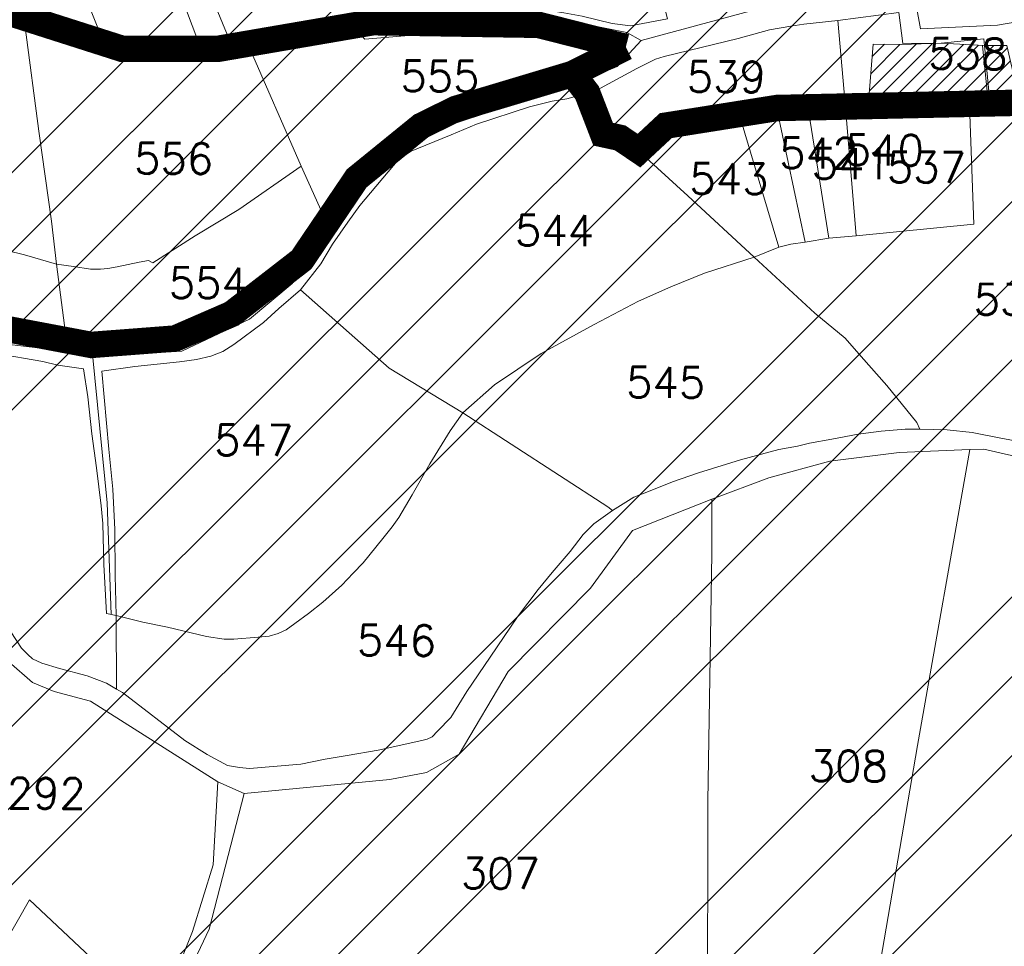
# Model space of a CAD drawing. Header units: metres. Extents: x 578835 to 593571, y 248557 to 255108.
# Tile 36 of 251: x 581075 to 581186, y 252147 to 252252. Entities that reach past the tile are written whole.
import ezdxf

# ---------------------------------------------------------------- set-up
doc = ezdxf.new("R2010")
doc.units = ezdxf.units.M
doc.linetypes.add('CACHEX2', pattern=[0.75, 0.5, -0.25])
doc.linetypes.add('SOLID_LINE', pattern=[0])
for name, color, linetype, lineweight in [('Cad-BATIMENT_BATI_PRIVE12', 7, 'SOLID_LINE', 0), ('Cad-BATIMENT_BATI_PRIVE12_HACH', 7, 'SOLID_LINE', 0), ('Cad-HYDROGRAPHI_COURS_D_EAU28', 5, 'SOLID_LINE', 0), ('Cad-PARCELLAIRE_PARCELLE1', 250, 'SOLID_LINE', 0), ('Cad-RESEAU_ROUT_AXE_DE_VOIE26', 255, 'SOLID_LINE', 0), ('Cad-RESEAU_ROUT_LIMITE_DE_VOIE_P23', 8, 'SOLID_LINE', 0), ('Cad-TOPONYMIE_NUMERO_DE_PARCELL182', 250, 'SOLID_LINE', 0), ('PLU', 7, 'CACHEX2', 5), ('PPRIF - contour', 10, 'Continuous', 9)]:
    doc.layers.add(name, color=color, linetype=linetype, lineweight=lineweight)
doc.styles.add('TEXTSTYLE_45_11', font='txt.shx', dxfattribs={"oblique": 50})

msp = doc.modelspace()

# ---------------------------------------------------------------- hatches: boundary and pattern name
at = {"layer": 'Cad-BATIMENT_BATI_PRIVE12_HACH', "ltscale": 0.4}
h = msp.add_hatch(dxfattribs=at)
h.set_pattern_fill('ANSI31', color=256, scale=0.4, style=0)
h.paths.add_polyline_path([(581184.58, 252243.11), (581184, 252249.07), (581179.11, 252249.34), (581174.59, 252249.19), (581171.37, 252249.25), (581170.85, 252242.64), (581182.28, 252242.91)])
h = msp.add_hatch(dxfattribs=at)
h.set_pattern_fill('ANSI31', color=256, scale=0.4, style=0)
h.paths.add_polyline_path([(581184, 252249.07), (581184.51, 252243.88), (581187.71, 252244.03), (581186.55, 252249.07)])
h = msp.add_hatch(dxfattribs=at)
h.set_pattern_fill('ANSI31', color=256, scale=0.4, style=0)
h.paths.add_polyline_path([(581182.34, 252241.25), (581182.28, 252242.91), (581170.85, 252242.64), (581170.86, 252241.52)])
h = msp.add_hatch(dxfattribs=at)
h.set_pattern_fill('ANSI31', color=256, scale=0.4, style=0)
h.paths.add_polyline_path([(581184.16, 252241.17), (581184.17, 252243.07), (581182.28, 252242.91), (581182.34, 252241.25)])
at = {"layer": 'PPRIF - contour', "lineweight": 15}
h = msp.add_hatch(dxfattribs=at)
h.set_pattern_fill('ANSI34', color=30, scale=2, style=0)
h.paths.add_polyline_path([(583168.56, 249236.59), (583178.02, 249273.37), (583184.15, 249314.36), (583186.86, 249348.54), (583183.82, 249412.65), (583188.31, 249497.75), (583209.56, 249638.59), (583209.57, 249654.16), (583202.87, 249764.69), (583181.22, 249772.54), (583212.18, 249841.81), (583235.33, 249974.64), (583193.51, 249985.09), (583186.04, 250045.54), (583188.28, 250067.18), (583195.8, 250078.07), (583245.78, 250078.37), (583251.01, 250132.85), (583194.25, 250138.82), (583209.94, 250168.32), (583209.19, 250188.47), (583208.21, 250203.8), (583217.43, 250267.61), (583213.64, 250277.41), (583256.98, 250284.74), (583262.34, 250350.34), (583266.18, 250436.39), (583274.5, 250436.7), (583214.43, 250499.33), (583184.56, 250537.39), (583218.91, 250547.09), (583241.07, 250552.07), (583269.68, 250547.09), (583271.18, 250569.48), (583274.91, 250580.67), (583286.48, 250597.77), (583293.66, 250716.62), (583278.73, 250731.44), (583193.67, 250750.25), (583156.78, 250759.28), (583135.71, 250831.5), (583141.39, 250856.49), (583145.69, 250864.01), (583161.1, 250891.6), (583169.34, 250905.21), (583172.57, 250920.26), (583171.49, 250936.38), (583169.31, 250950.6), (583181.85, 251003.26), (583206.95, 251084.03), (583216.62, 251114.12), (583232.39, 251161.77), (583245.29, 251209.41), (583234.54, 251210.94), (583234.1, 251288.09), (583244.66, 251288.39), (583237.9, 251328.73), (583229.54, 251356.01), (583200.13, 251357.42), (583190.46, 251371.39), (583189.74, 251379.63), (583190.1, 251406.14), (583244.22, 251415.82), (583256.04, 251419.04), (583270.74, 251430.86), (583295.47, 251440.89), (583325.21, 251451.64), (583340.94, 251464.43), (583366, 251457.91), (583398.59, 251444.88), (583422.15, 251436.37), (583417.63, 251462.92), (583418.14, 251495.99), (583409.11, 251546.1), (583400.09, 251585.18), (583359.99, 251579.17), (583344.95, 251609.23), (583333.92, 251624.76), (583325.9, 251633.28), (583319.39, 251648.31), (583296.33, 251649.31), (583292.32, 251666.85), (583282.01, 251764.42), (583240.65, 251790.03), (583212.78, 251805.76), (583221.32, 251831.82), (583251.44, 251830.48), (583273.02, 251828.23), (583262.67, 251903.93), (583199.69, 251895.44), (583192.95, 251945.32), (583256.33, 251954.31), (583243.74, 252050.47), (583214.52, 252068.27), (583208.68, 252073.66), (583201.93, 252137.92), (583178.11, 252135.22), (583183.95, 252176.12), (583226.69, 252181.65), (583216.8, 252253.1), (583210.96, 252307.92), (583193.36, 252422.33), (583178.97, 252519.84), (583167.73, 252607.66), (583178.52, 252614.4), (583188.29, 252625.39), (583184.93, 252642.05), (583192.13, 252639.75), (583210.89, 252641.9), (583205.05, 252676.95), (583200.1, 252708.47), (583205.05, 252708.02), (583194.96, 252797.38), (583191.02, 252799.28), (583173.51, 252800.6), (583168.08, 252797.59), (583165.67, 252793.82), (583165.69, 252787.69), (583073.05, 252815.41), (583065.66, 252814.13), (583065.94, 252812.7), (583046.85, 252808.33), (583047.04, 252816.04), (582997.15, 252812.42), (582995.86, 252782.45), (582980.16, 252787.72), (582949.89, 252804.92), (582947.27, 252800.69), (582935.19, 252777.61), (582924.38, 252768.8), (582917.32, 252760.63), (582910.91, 252748.5), (582903.76, 252736.42), (582880, 252724.86), (582817.58, 252706.15), (582782.59, 252696.37), (582747.69, 252696.56), (582653.19, 252726.32), (582583.51, 252736.7), (582547.53, 252745.89), (582391.95, 252693.83), (582342.71, 252696.56), (582258, 252701.11), (582228.89, 252730.03), (582194.3, 252754.65), (582137.15, 252749.12), (582028.37, 252701.22), (581997.03, 252701.83), (581923.09, 252643.99), (581895.44, 252653.82), (581782.97, 252699.88), (581749.17, 252724.45), (581694.48, 252730.59), (581626.87, 252779.73), (581623.69, 252832.13), (581568.99, 252867.14), (581549.94, 252902.76), (581520.9, 252875.84), (581488.95, 252861.1), (581415.1, 252871.66), (581333.97, 252861.22), (581285.87, 252845.9), (581226.26, 252859.41), (581213.27, 252848.96), (581176.79, 252829.19), (581135.62, 252832.26), (581093.83, 252851.3), (581026.18, 252865.71), (580894.22, 252859.98), (580764.18, 252821.75), (580666.25, 252837.89), (580606.97, 252807.31), (580553.37, 252825.96), (580518.38, 252831.19), (580426.24, 252844.58), (580314.78, 252864.48), (580232.54, 252861.61), (580193.34, 252877.86), (579737.68, 252731.06), (579339.29, 252594.91), (579467.34, 252529.95), (579492.26, 252526.53), (579537.88, 252506.87), (579628.29, 252501.98), (579673.34, 252488.27), (579756.55, 252421.24), (579801.62, 252412.32), (579849.52, 252376.66), (579890.09, 252373.24), (579954.11, 252362.98), (580003.08, 252331.22), (580020.69, 252319.86), (580037.79, 252307.65), (580048.55, 252295.44), (580067.12, 252269.55), (580095.49, 252178.46), (580127.66, 252086.63), (580157.22, 252011.67), (580209.32, 251928.46), (580208.41, 251858.24), (580196.24, 251818.11), (580206.29, 251790.3), (580227.07, 251716.54), (580274.53, 251673.98), (580324.82, 251599.61), (580345.2, 251567.99), (580352.27, 251548.44), (580380.56, 251474.57), (580498.13, 251465.11), (580632.34, 251425.65), (580688.87, 251403.81), (580903, 251328.66), (581057.22, 251304.45), (581128.89, 251277.45), (581306.24, 251176.53), (581363.6, 251156.15), (581418.4, 251079.72), (581465.72, 250967.17), (581546.02, 250830.88), (581604.72, 250760.44), (581621.29, 250710.76), (581635.31, 250677.64), (581677.37, 250643.25), (581761.5, 250538.8), (581878.03, 250481.58), (581978.36, 250416.05), (582083.64, 250336.15), (582132.06, 250252.96), (582193.12, 250147.32), (582211.34, 250118.18), (582217.79, 250080.35), (582244.22, 249930.09), (582252.92, 249788.8), (582279.87, 249720.73), (582264.14, 249693.23), (582229.1, 249576.98), (582243.69, 249504.21), (582236.53, 249458.37), (582233.12, 249417.21), (582207.89, 249404.14), (582210.7, 249314.66), (582282.52, 249136.36), (582365.79, 249069.63), (582329.51, 248868.66), (582370.33, 248802.93), (582389.99, 248830.88), (582435.35, 248829.37), (582475.81, 248930.64), (582488.18, 248933.83), (582505.04, 248934.94), (582536.56, 248931.03), (582545.58, 248873.46), (582547.73, 248837.81), (582559.27, 248733.3), (582660.26, 248731.96), (582707.75, 248722.61), (582711.09, 248844.25), (582713.77, 248853.61), (582730.11, 248933.31), (582770.57, 249048.63), (582781.22, 249070.77), (582782.86, 249074.05), (582786.69, 249073.51), (582794.34, 249066.4), (582795.98, 249060.39), (582802, 249037.44), (582837.54, 249029.24), (582847.92, 249019.4), (582859.41, 249022.68), (582870.89, 249021.59), (582882.91, 249029.79), (582897.68, 249024.87), (582894.41, 249004.61), (582898.78, 248991.5), (582903.16, 248984.94), (582914.71, 248986.01), (582980.86, 249040.12), (583036.72, 249107.47), (583089.79, 249152.85), (583096.96, 249144.66), (583169.29, 249123.72), (583150.9, 249178.85), (583158.77, 249200.15)])

# ---------------------------------------------------------------- linework, layer by layer
at = {"layer": 'Cad-BATIMENT_BATI_PRIVE12'}
for points in [[(581184.58, 252243.11), (581184, 252249.07), (581179.11, 252249.34), (581174.59, 252249.19), (581171.37, 252249.25), (581170.85, 252242.64), (581170.85, 252242.64), (581182.28, 252242.91), (581184.58, 252243.11), (581184.58, 252243.11)], [(581184, 252249.07), (581184.51, 252243.88), (581187.71, 252244.03), (581186.55, 252249.07), (581184, 252249.07), (581184, 252249.07)], [(581182.34, 252241.25), (581182.28, 252242.91), (581170.85, 252242.64), (581170.85, 252242.64), (581170.86, 252241.52), (581182.34, 252241.25), (581182.34, 252241.25)], [(581184.16, 252241.17), (581184.17, 252243.07), (581182.28, 252242.91), (581182.34, 252241.25), (581184.16, 252241.17), (581184.16, 252241.17)]]:
    msp.add_lwpolyline(points, close=True, dxfattribs=at)
at = {"layer": 'Cad-HYDROGRAPHI_COURS_D_EAU28'}
for points in [[(581187.9, 252204.14), (581185.88, 252204.53), (581182.62, 252205.16), (581179.79, 252205.48), (581176.66, 252205.55), (581176.66, 252205.55), (581176.66, 252205.55), (581175.01, 252205.53), (581172.3, 252205.3), (581169.7, 252204.97), (581166.69, 252204.39), (581164.18, 252203.96), (581162.8, 252203.62), (581160.69, 252203.22), (581156.33, 252202.08), (581151.59, 252200.57), (581148.63, 252199.55), (581146.08, 252198.56), (581144.24, 252197.84), (581141.82, 252196.3), (581139.71, 252194.79), (581138.5, 252193.57), (581137.01, 252191.67), (581134.98, 252189.27), (581133.4, 252187.36), (581131.03, 252184.26), (581127.95, 252179.65), (581125.3, 252175.76), (581123.49, 252172.82), (581121.97, 252171.25), (581121.37, 252170.64), (581120.8, 252170.37), (581120.17, 252170.21), (581115.23, 252169.12), (581111.73, 252168.5), (581109.22, 252168.07), (581106.46, 252167.51), (581100.64, 252167.02), (581099.49, 252167.15), (581098.14, 252167.37), (581095.82, 252168.62), (581093.29, 252170.2), (581086.25, 252175.64), (581085.56, 252176.03), (581084.43, 252176.72), (581082.21, 252177.53), (581079.1, 252178.39), (581077.07, 252178.99), (581076.04, 252179.47), (581075.5, 252179.98), (581074.79, 252180.7), (581072.33, 252184.4)], [(581073.35, 252179.14), (581076.02, 252176.8), (581078.49, 252175.77), (581082.62, 252174.66), (581097.06, 252165.5), (581100.05, 252164.19), (581116.57, 252165.78), (581120.71, 252166.57), (581124.41, 252168.67), (581129.98, 252178.04), (581139.33, 252187.51), (581144.07, 252194.04), (581153.09, 252197.58), (581159.56, 252200.01), (581166.48, 252201.92), (581174.32, 252202.9), (581182.36, 252203.24), (581183.93, 252203.26), (581189.39, 252202.04)]]:
    msp.add_lwpolyline(points, dxfattribs=at)
msp.add_lwpolyline([(581097.06, 252165.5), (581096.52, 252156.09), (581094.19, 252148.54), (581090.15, 252138.51), (581089.39, 252136.77), (581088.05, 252133.09), (581085.75, 252116.07), (581084.72, 252113.64), (581085.72, 252112.61), (581087.52, 252118.67), (581090.47, 252134.63), (581091.33, 252138.27), (581092.76, 252141.84), (581096.06, 252148.8), (581100.05, 252164.19), (581097.06, 252165.5), (581097.06, 252165.5)], close=True, dxfattribs=at)
at = {"layer": 'Cad-PARCELLAIRE_PARCELLE1'}
for points in [[(581089.48, 252263.74), (581089.14, 252264.94), (581091.78, 252265.83), (581094.36, 252259.46), (581098.29, 252249.87), (581094.88, 252249.36), (581089.48, 252263.74), (581089.48, 252263.74)], [(581129.53, 252252.91), (581122.54, 252252.67), (581119.75, 252252.55), (581112.46, 252251.94), (581104.72, 252250.85), (581102.94, 252250.59), (581098.29, 252249.87), (581094.36, 252259.46), (581105.47, 252260.72), (581112.38, 252261.86), (581127.98, 252264.6), (581128.03, 252264.04), (581128.93, 252257.21), (581129.53, 252252.91), (581129.53, 252252.91)], [(581086.43, 252261.7), (581080.74, 252257.88), (581083.75, 252250.33), (581087.18, 252249.73), (581089.1, 252249.44), (581092.83, 252249.19), (581094.88, 252249.36), (581089.48, 252263.74), (581086.43, 252261.7), (581086.43, 252261.7)], [(581128.93, 252257.21), (581129.53, 252252.91), (581132.66, 252252.94), (581134.87, 252253.02), (581136.3, 252252.81), (581138.39, 252252.42), (581141.76, 252251.58), (581143.84, 252251.32), (581148.05, 252252.11), (581146.08, 252259.97), (581145.54, 252259.59), (581144.59, 252259.06), (581142.98, 252258.59), (581140.55, 252258.17), (581138.84, 252257.92), (581137.2, 252257.78), (581135.97, 252257.68), (581128.93, 252257.21), (581128.93, 252257.21)], [(581075.24, 252256.54), (581073.95, 252256.21), (581074.28, 252253.22), (581076.33, 252252.39), (581080.56, 252251.07), (581083.75, 252250.33), (581080.74, 252257.88), (581075.24, 252256.54), (581075.24, 252256.54)], [(581066.84, 252255.5), (581068.42, 252254.3), (581070.76, 252252.93), (581073.07, 252251.9), (581075.19, 252251.18), (581076.75, 252239.38), (581078.18, 252229.14), (581078.75, 252224.28), (581075.12, 252225.32), (581071.07, 252226.32), (581062.31, 252228.6), (581060.89, 252228.93), (581062.86, 252236), (581066.84, 252255.5), (581066.84, 252255.5)], [(581184.58, 252243.11), (581184.17, 252243.07), (581182.28, 252242.91), (581170.85, 252242.64), (581168.22, 252242.52), (581167.36, 252251.93), (581174.29, 252252.84), (581174.74, 252249.31), (581179.11, 252249.34), (581183.94, 252249.85), (581184, 252249.07), (581184.51, 252243.88), (581184.58, 252243.11), (581184.58, 252243.11)], [(581138.96, 252243.66), (581140.75, 252238.9), (581142.68, 252238.51), (581144.77, 252237.13), (581147.84, 252239.94), (581156.2, 252241.3), (581160.45, 252241.88), (581163.97, 252242.18), (581168.22, 252242.52), (581167.36, 252251.93), (581163.52, 252251.5), (581162.06, 252251.27), (581159.61, 252250.85), (581156.08, 252249.87), (581147.67, 252247.84), (581146.7, 252247.54), (581146.15, 252247.27), (581144.57, 252246.46), (581140.47, 252244.23), (581138.96, 252243.66), (581138.96, 252243.66)], [(581075.19, 252251.18), (581076.75, 252239.38), (581078.18, 252229.14), (581078.75, 252224.28), (581080.66, 252223.99), (581082.59, 252223.71), (581083.74, 252223.69), (581084.56, 252223.76), (581085.61, 252223.96), (581088.13, 252224.51), (581089.18, 252224.7), (581089.69, 252224.41), (581094.47, 252227.48), (581099.41, 252230.46), (581106.51, 252235.4), (581100.49, 252249.16), (581097.73, 252248.82), (581092.57, 252248.39), (581090.34, 252248.32), (581088.86, 252248.42), (581087.11, 252248.6), (581079.4, 252250.08), (581076.21, 252250.83), (581075.19, 252251.18), (581075.19, 252251.18)], [(581109.44, 252228.83), (581106.51, 252235.4), (581100.49, 252249.16), (581105.15, 252249.77), (581109.23, 252250.22), (581112.84, 252250.41), (581113.18, 252250.33), (581113.71, 252249.81), (581116.91, 252250.07), (581126.07, 252250.84), (581129.53, 252250.9), (581133.72, 252251.03), (581136.28, 252250.91), (581143.23, 252249.71), (581141.78, 252248.24), (581141.09, 252247.74), (581139.2, 252246.69), (581137.3, 252245.75), (581135.29, 252245.14), (581133.11, 252244.51), (581129.97, 252243.7), (581125.38, 252242.31), (581124.02, 252241.86), (581121.71, 252240.89), (581120.07, 252239.87), (581116.79, 252237.59), (581115.09, 252236.21), (581113.34, 252234.51), (581112.81, 252233.91), (581109.44, 252228.83), (581109.44, 252228.83)], [(581106.44, 252221.34), (581116.49, 252212.48), (581124.82, 252207.38), (581128.43, 252210.57), (581133.74, 252214.14), (581139.73, 252217.42), (581144.78, 252220.07), (581148.44, 252221.71), (581152.26, 252223.26), (581157.88, 252225.06), (581150.38, 252232.02), (581144.77, 252237.13), (581142.68, 252238.51), (581140.75, 252238.9), (581138.96, 252243.66), (581136.62, 252243.02), (581134.99, 252242.77), (581132.4, 252242.11), (581126.38, 252240.16), (581123.52, 252238.93), (581120.65, 252237.79), (581118.97, 252237.09), (581117.57, 252236.2), (581113.14, 252230.93), (581111.81, 252229.03), (581110.05, 252226.54), (581108.74, 252224.32), (581106.44, 252221.34), (581106.44, 252221.34)], [(581182.28, 252242.91), (581170.85, 252242.64), (581168.22, 252242.52), (581169.47, 252227.47), (581182.8, 252228.8), (581182.34, 252241.25), (581182.28, 252242.91), (581182.28, 252242.91)], [(581163.68, 252226.77), (581160.45, 252241.88), (581156.2, 252241.3), (581160.67, 252226.18), (581162.05, 252226.52), (581163.68, 252226.77), (581163.68, 252226.77)], [(581166.37, 252227.22), (581163.68, 252226.77), (581160.45, 252241.88), (581163.97, 252242.18), (581166.37, 252227.22), (581166.37, 252227.22)], [(581169.47, 252227.47), (581168.22, 252242.52), (581163.97, 252242.18), (581166.37, 252227.22), (581169.47, 252227.47), (581169.47, 252227.47)], [(581144.77, 252237.13), (581150.38, 252232.02), (581157.88, 252225.06), (581160.67, 252226.18), (581156.2, 252241.3), (581147.84, 252239.94), (581144.77, 252237.13), (581144.77, 252237.13)], [(581109.44, 252228.83), (581107.45, 252225.99), (581106.57, 252224.69), (581104.12, 252222.38), (581101.25, 252220.24), (581098.59, 252218.58), (581095.58, 252216.98), (581094.31, 252216.43), (581092.14, 252215.81), (581089.54, 252215.37), (581085.21, 252215.01), (581082.64, 252215.02), (581081.07, 252215.22), (581079.88, 252215.57), (581078.75, 252224.28), (581080.66, 252223.99), (581082.59, 252223.71), (581083.74, 252223.69), (581084.56, 252223.76), (581085.61, 252223.96), (581088.13, 252224.51), (581089.18, 252224.7), (581089.69, 252224.41), (581094.47, 252227.48), (581099.41, 252230.46), (581106.51, 252235.4), (581109.44, 252228.83), (581109.44, 252228.83)], [(581057.76, 252217.96), (581060.89, 252228.93), (581062.31, 252228.6), (581071.07, 252226.32), (581075.12, 252225.32), (581078.75, 252224.28), (581079.88, 252215.57), (581075.94, 252216.36), (581072.85, 252216.88), (581069.76, 252217.29), (581066.28, 252217.56), (581061.47, 252217.95), (581059.9, 252217.93), (581057.76, 252217.96), (581057.76, 252217.96)], [(581124.82, 252207.38), (581128.43, 252210.57), (581133.74, 252214.14), (581139.73, 252217.42), (581144.78, 252220.07), (581148.44, 252221.71), (581152.26, 252223.26), (581157.88, 252225.06), (581164.76, 252218.72), (581168.21, 252215.88), (581170.03, 252213.8), (581172.95, 252210.48), (581176.34, 252206.31), (581176.66, 252205.55), (581175.01, 252205.53), (581172.3, 252205.3), (581169.7, 252204.97), (581166.69, 252204.39), (581164.18, 252203.96), (581162.8, 252203.62), (581160.69, 252203.22), (581156.33, 252202.08), (581151.59, 252200.57), (581148.63, 252199.55), (581146.08, 252198.56), (581144.24, 252197.84), (581141.82, 252196.3), (581141.29, 252196.71), (581124.82, 252207.38), (581124.82, 252207.38)], [(581106.44, 252221.34), (581116.49, 252212.48), (581124.82, 252207.38), (581123.42, 252205.36), (581121.1, 252201.61), (581119.08, 252198.09), (581117.56, 252195.52), (581116.83, 252194.45), (581115.78, 252193.14), (581113.54, 252190.39), (581112.4, 252189.18), (581111.12, 252187.85), (581108.97, 252185.89), (581107.34, 252184.63), (581105.79, 252183.5), (581104.78, 252182.75), (581103.9, 252182.34), (581102.86, 252182.03), (581101.64, 252181.93), (581098.85, 252181.7), (581097.78, 252181.72), (581095.77, 252182), (581091.32, 252183.08), (581088.55, 252183.63), (581085.53, 252184.38), (581085.39, 252188.94), (581085.37, 252194.17), (581085.15, 252198.73), (581084.69, 252203.27), (581083.88, 252212.11), (581087.62, 252212.64), (581092.69, 252213.17), (581094.64, 252213.45), (581096.26, 252213.81), (581097.62, 252214.36), (581098.87, 252215.14), (581102.21, 252217.64), (581103.97, 252219.25), (581106.44, 252221.34), (581106.44, 252221.34)], [(581124.82, 252207.38), (581123.42, 252205.36), (581121.1, 252201.61), (581119.08, 252198.09), (581117.56, 252195.52), (581116.83, 252194.45), (581115.78, 252193.14), (581113.54, 252190.39), (581112.4, 252189.18), (581111.12, 252187.85), (581108.97, 252185.89), (581107.34, 252184.63), (581105.79, 252183.5), (581104.78, 252182.75), (581103.9, 252182.34), (581102.86, 252182.03), (581101.64, 252181.93), (581098.85, 252181.7), (581097.78, 252181.72), (581095.77, 252182), (581091.32, 252183.08), (581088.55, 252183.63), (581085.53, 252184.38), (581085.56, 252176.03), (581086.25, 252175.64), (581093.29, 252170.2), (581095.82, 252168.62), (581098.14, 252167.37), (581099.49, 252167.15), (581100.64, 252167.02), (581106.46, 252167.51), (581109.22, 252168.07), (581111.73, 252168.5), (581115.23, 252169.12), (581120.17, 252170.21), (581120.8, 252170.37), (581121.37, 252170.64), (581121.97, 252171.25), (581123.49, 252172.82), (581125.3, 252175.76), (581127.95, 252179.65), (581131.03, 252184.26), (581133.4, 252187.36), (581134.98, 252189.27), (581137.01, 252191.67), (581138.5, 252193.57), (581139.71, 252194.79), (581141.82, 252196.3), (581141.29, 252196.71), (581124.82, 252207.38), (581124.82, 252207.38)], [(581153.09, 252197.58), (581153.09, 252191.44), (581152.87, 252177.27), (581152.63, 252163.32), (581152.6, 252137.9), (581159.23, 252135.44), (581170.62, 252135.27), (581171.75, 252142.5), (581176.42, 252169.64), (581182.36, 252203.24), (581174.32, 252202.9), (581166.48, 252201.92), (581159.56, 252200.01), (581153.09, 252197.58), (581153.09, 252197.58)], [(581183.49, 252133.22), (581176.02, 252134.83), (581170.62, 252135.27), (581171.75, 252142.5), (581176.42, 252169.64), (581182.36, 252203.24), (581183.93, 252203.26), (581189.39, 252202.04), (581199.18, 252198.39), (581209.24, 252196.22), (581218.14, 252195.18), (581223.56, 252194.63), (581227.78, 252194.31), (581222.81, 252184.75), (581212.65, 252166.19), (581207.3, 252156.15), (581193.84, 252130.63), (581183.49, 252133.22), (581183.49, 252133.22)], [(581063.75, 252187.48), (581066.19, 252186.9), (581067.7, 252185.57), (581069.92, 252182.64), (581073.35, 252179.14), (581076.02, 252176.8), (581078.49, 252175.77), (581082.62, 252174.66), (581097.06, 252165.5), (581096.52, 252156.09), (581094.19, 252148.54), (581090.15, 252138.51), (581075.67, 252152.13), (581070.2, 252142.54), (581061.22, 252153.49), (581055.78, 252157.5), (581063.75, 252187.48), (581063.75, 252187.48)], [(581090.15, 252138.51), (581075.67, 252152.13), (581070.2, 252142.54), (581071.15, 252141.05), (581074.42, 252134.42), (581077.55, 252129.55), (581079.99, 252123.95), (581081.39, 252119.94), (581083.82, 252116.58), (581084.72, 252113.64), (581085.75, 252116.07), (581088.05, 252133.09), (581089.39, 252136.77), (581090.15, 252138.51), (581090.15, 252138.51)]]:
    msp.add_lwpolyline(points, close=True, dxfattribs=at)
for points in [[(581187.9, 252204.14), (581185.88, 252204.53), (581182.62, 252205.16), (581179.79, 252205.48), (581176.66, 252205.55), (581176.34, 252206.31), (581172.95, 252210.48), (581170.03, 252213.8), (581170.03, 252213.8), (581170.03, 252213.8), (581168.21, 252215.88), (581164.76, 252218.72), (581157.88, 252225.06), (581160.67, 252226.18), (581162.05, 252226.52), (581163.68, 252226.77), (581166.37, 252227.22), (581169.47, 252227.47), (581182.8, 252228.8), (581182.34, 252241.25), (581182.28, 252242.91), (581184.17, 252243.07), (581184.58, 252243.11), (581191.48, 252243.34)], [(581071.92, 252214.13), (581077.19, 252213.22), (581078.88, 252212.81), (581081.8, 252212.38), (581082.3, 252209.2), (581082.74, 252205), (581083.3, 252201.14), (581083.83, 252196.84), (581083.99, 252194.84), (581084.13, 252190.17), (581084.43, 252184.63), (581085.53, 252184.38), (581085.53, 252184.38), (581085.53, 252184.38), (581085.56, 252176.03), (581084.43, 252176.72), (581082.21, 252177.53), (581079.1, 252178.39), (581077.07, 252178.99), (581076.04, 252179.47), (581075.5, 252179.98), (581074.79, 252180.7), (581072.33, 252184.4)], [(581092.76, 252141.84), (581096.06, 252148.8), (581100.05, 252164.19), (581116.57, 252165.78), (581120.71, 252166.57), (581124.41, 252168.67), (581129.98, 252178.04), (581139.33, 252187.51), (581144.07, 252194.04), (581153.09, 252197.58), (581153.09, 252191.44), (581152.87, 252177.27), (581152.63, 252163.32), (581152.6, 252137.9)]]:
    msp.add_lwpolyline(points, dxfattribs=at)
at = {"layer": 'Cad-RESEAU_ROUT_AXE_DE_VOIE26'}
for points in [[(581036.49, 252274.75), (581047.75, 252270.15), (581053.64, 252266.96), (581063.22, 252258.95), (581068.59, 252255.31), (581074.35, 252252.3), (581079.62, 252250.62), (581086.65, 252249.22), (581092.47, 252248.71), (581095.18, 252249.01), (581100.4, 252249.69), (581108.6, 252250.7), (581115.02, 252251.21), (581128.58, 252251.98), (581136.09, 252252.05), (581143.46, 252250.56), (581145.06, 252249.67)], [(581036.49, 252274.75), (581047.75, 252270.15), (581053.64, 252266.96), (581063.22, 252258.95), (581068.59, 252255.31), (581074.35, 252252.3), (581079.62, 252250.62), (581086.65, 252249.22), (581092.47, 252248.71), (581095.18, 252249.01), (581100.4, 252249.69), (581108.6, 252250.7), (581115.02, 252251.21), (581128.58, 252251.98), (581136.09, 252252.05), (581143.46, 252250.56), (581145.06, 252249.67)], [(581206.22, 252260.2), (581216.16, 252263.67), (581216.8, 252255.26), (581211.79, 252253.53), (581201.61, 252251.24), (581199.1, 252251.79), (581197.77, 252253.5), (581185.48, 252251.38), (581176.74, 252250.97), (581175.69, 252256.81), (581160.19, 252253.73), (581145.06, 252249.67)], [(581183.8, 252249.05), (581184.34, 252243.52), (581200.86, 252244.56), (581199.1, 252251.79)], [(581145.06, 252249.67), (581142.35, 252246.72), (581136.43, 252244.19), (581129.76, 252242.15), (581122.14, 252239.68), (581117.71, 252237.33), (581113.51, 252233.2), (581110.42, 252228.99), (581105.49, 252222.07), (581100.65, 252218.01), (581092.95, 252214.38), (581084.56, 252213.86), (581079.2, 252214.48), (581066.61, 252215.93), (581052.76, 252216.79), (581041.87, 252216.36), (581034.26, 252209.27), (581027.17, 252208.94), (581016.01, 252211.62), (581008.75, 252212.66), (581002.19, 252213.73), (580993.04, 252212.95)], [(581145.06, 252249.67), (581142.35, 252246.72), (581136.43, 252244.19), (581129.76, 252242.15), (581122.14, 252239.68), (581117.71, 252237.33), (581113.51, 252233.2), (581110.42, 252228.99), (581105.49, 252222.07), (581100.65, 252218.01), (581092.95, 252214.38), (581084.56, 252213.86), (581079.2, 252214.48), (581066.61, 252215.93), (581052.76, 252216.79), (581041.87, 252216.36), (581034.26, 252209.27), (581027.17, 252208.94), (581016.01, 252211.62), (581008.75, 252212.66), (581002.19, 252213.73), (580993.04, 252212.95)], [(581084.93, 252184.5), (581084.49, 252197.18), (581082.82, 252214.06)]]:
    msp.add_lwpolyline(points, dxfattribs=at)
at = {"layer": 'Cad-RESEAU_ROUT_LIMITE_DE_VOIE_P23'}
msp.add_line((581085.55, 252176), (581085.53, 252184.39), dxfattribs=at)
at = {"layer": 'PLU', "color": 7, "ltscale": 6, "const_width": 3}
for points in [[(581071.05, 252253.55), (581086.19, 252248.71), (581097.08, 252248.71), (581114.64, 252251.73), (581133.41, 252251.43), (581143.33, 252248.91)], [(581143.33, 252248.91), (581137.28, 252245.86)], [(581072.85, 252216.96), (581082.69, 252215.1), (581092.2, 252215.83), (581098.64, 252218.63), (581106.55, 252224.76), (581112.8, 252234.01), (581120.12, 252239.96), (581124.04, 252241.89), (581137.28, 252245.86), (581138.94, 252243.72), (581140.75, 252239.02), (581142.68, 252238.6), (581144.82, 252237.15), (581147.86, 252239.99), (581160.46, 252241.99), (581256.56, 252244.08)]]:
    msp.add_lwpolyline(points, dxfattribs=at)

# ---------------------------------------------------------------- texts
at = {"layer": 'Cad-TOPONYMIE_NUMERO_DE_PARCELL182', "style": 'TEXTSTYLE_45_11'}
for s, p in [('538', (581177.63, 252246.43)), ('555', (581117.75, 252243.9)), ('539', (581150.23, 252243.82)), ('542', (581160.72, 252235.16)), ('540', (581168.15, 252235.5)), ('556', (581087.54, 252234.55)), ('541', (581164.4, 252233.96)), ('537', (581172.93, 252233.55)), ('543', (581150.53, 252232.25)), ('544', (581130.74, 252226.38)), ('554', (581091.47, 252220.43)), ('536', (581182.78, 252218.54)), ('545', (581143.35, 252209.14)), ('547', (581096.62, 252202.58)), ('546', (581112.81, 252179.85)), ('308', (581164.06, 252165.6)), ('292', (581073.08, 252162.5)), ('307', (581124.61, 252153.41))]:
    msp.add_text(s, height=3.491, rotation=359.5887, dxfattribs=at).set_placement(p)

doc.saveas('drawing.dxf')
